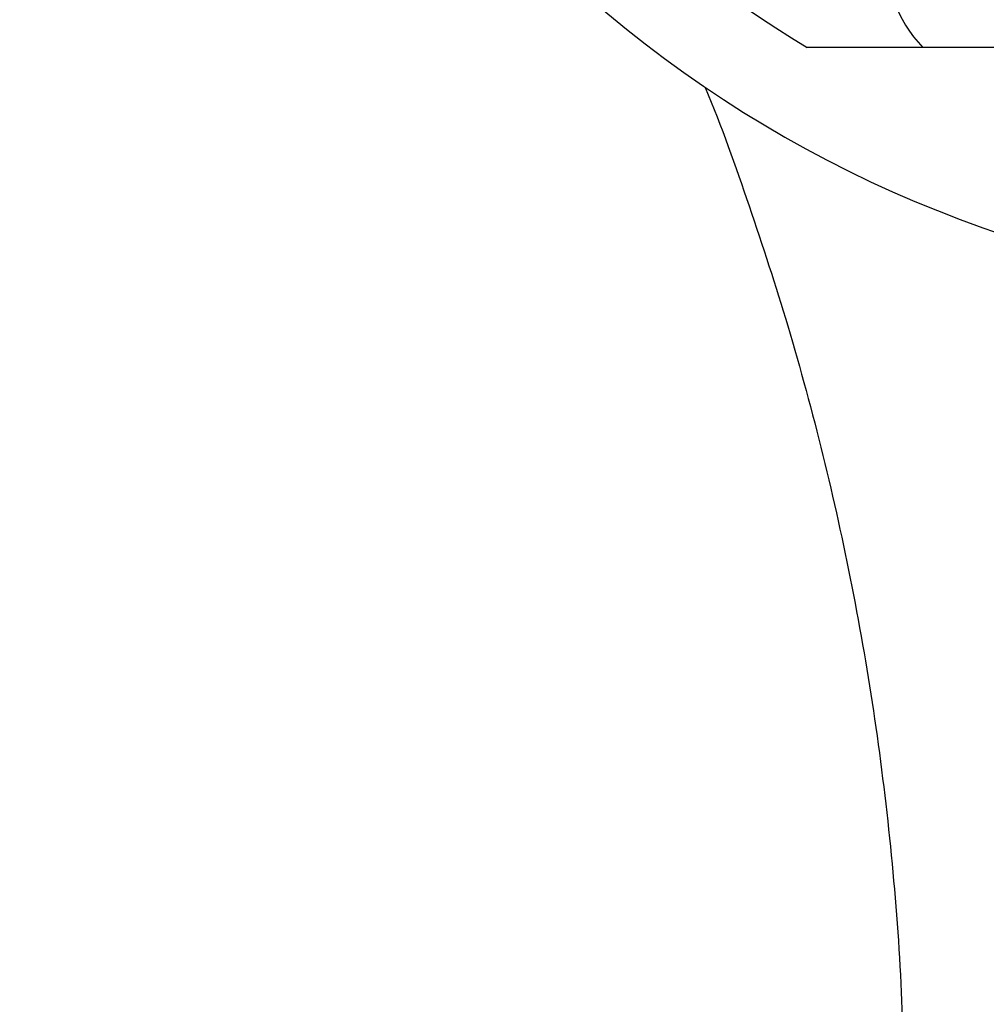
# Model space of a CAD drawing. Header units: millimetres. Extents: x 2719 to 13968, y 3953 to 13921.
# Tile 112 of 160: x 5361 to 5481, y 9182 to 9304. Entities that reach past the tile are written whole.
import ezdxf

# ---------------------------------------------------------------- set-up
doc = ezdxf.new("R2010")
doc.units = ezdxf.units.MM

msp = doc.modelspace()

# ---------------------------------------------------------------- linework, layer by layer
at = {"color": 7, "linetype": 'Continuous', "lineweight": 25}
msp.add_line((5513.44, 9300.82), (5458.412, 9300.82), dxfattribs=at)
at = {"color": 30, "true_color": 0xf26722}
for centre, radius, start, end in [((5530.513, 8540.921), 2359.686, 330, 180), ((4650.63, 8540.921), 1479.803, 28.644316, 121.355684), ((5530.513, 8540.921), 823.781, 209.442633, 59.442633)]:
    msp.add_arc(centre, radius, start, end, dxfattribs=at)
at = {"color": 7, "linetype": 'Continuous', "lineweight": 25}
for centre, radius, start, end in [((5530.513, 9420.804), 150.98, 116.61465, 263.40235), ((5530.513, 9420.804), 139.981, 121.00272, 238.99728), ((5485.519, 9312.818), 17.498, 132.02463, 223.29181)]:
    msp.add_arc(centre, radius, start, end, dxfattribs=at)
msp.add_open_spline([(5445.703, 9295.897), (5445.713, 9295.874), (5447.762, 9291.043), (5451.256, 9281.165), (5456.227, 9265.955), (5460.494, 9250.17), (5464.101, 9233.877), (5466.947, 9217.31), (5468.989, 9200.508), (5470.281, 9183.507), (5470.441, 9172.143), (5470.521, 9166.464)], degree=3, knots=[0, 0, 0, 0, 0.0005627, 0.1187703, 0.2369186, 0.3627402, 0.4886341, 0.6144557, 0.7429447, 0.8715109, 1, 1, 1, 1], dxfattribs=at)

doc.saveas('drawing.dxf')
